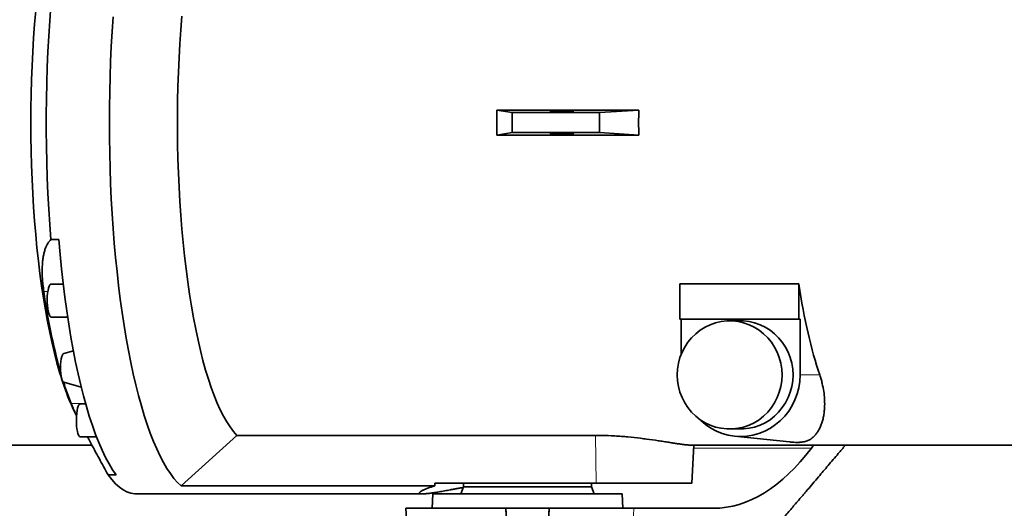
# Model space of a CAD drawing. Header units: millimetres. Extents: x 0 to 11920, y 0 to 8400.
# Tile 29 of 47: x 8048 to 8595, y 4725 to 4996. Entities that reach past the tile are written whole.
import ezdxf

# ---------------------------------------------------------------- set-up
doc = ezdxf.new("R2010")
doc.units = ezdxf.units.MM
doc.header["$LTSCALE"] = 20
doc.layers.add('THICK_LINE', color=7, linetype='Continuous')
doc.styles.add('SLDTEXTSTYLE0', font='TXT', dxfattribs={"width": 0.605})
doc.dimstyles.new('SLDDIMSTYLE0', dxfattribs={"dimtxt": 70, "dimasz": 70, "dimexe": 0, "dimexo": 0.0625, "dimgap": 17.5, "dimtad": 1, "dimdec": 4, "dimlfac": 20, "dimzin": 12, "dimdsep": 46, "dimtxsty": 'SLDTEXTSTYLE0', "dimsah": 1, "dimcen": 0.09, "dimadec": 1, "dimazin": 3, "dimtfac": 1, "dimtofl": 0, "dimtmove": 0, "dimatfit": 3, "dimfxl": 1, "dimfrac": 2, "dimtolj": 1, "dimtzin": 12, "dimarcsym": 0})

# ---------------------------------------------------------------- blocks, each defined once
blk = doc.blocks.new('_D_1')
at = {"layer": 'THICK_LINE'}
for p, q in [((10553.28, 5132.52), (11483.72, 5132.52)), ((6065.91, 4671.14), (5923.93, 4646.11))]:
    blk.add_line(p, q, dxfattribs=at)
blk.add_arc((8682.55, 5132.52), 2771.17, 190, 360, dxfattribs=at)
for points in [[(11453.72, 5132.52), (11442.84, 5062.66), (11462.84, 5062.4)], [(5953.47, 4651.31), (5956.67, 4580.68), (5976.32, 4584.4)]]:
    blk.add_solid(points, dxfattribs=at)
at = {"layer": 'THICK_LINE', "insert": (8817.13, 2453.12), "char_height": 70, "attachment_point": 1, "rotation": 5, "style": 'SLDTEXTSTYLE0'}
blk.add_mtext('170°', dxfattribs=at)

msp = doc.modelspace()

# ---------------------------------------------------------------- linework, layer by layer
at = {"color": 7, "linetype": 'Continuous', "lineweight": 35}
for p, q in [((8312.9831283, 4945.4625609), (8391.8650315, 4945.4625609)), ((8321.5669363, 4944.0405009), (8312.9831283, 4945.4625609)), ((8321.5669363, 4933.0079187), (8321.5669363, 4944.0405009)), ((8370.0605573, 4944.0405009), (8321.5669363, 4944.0405009)), ((8391.8650315, 4945.4625609), (8370.0605573, 4944.0405009)), ((8370.0605573, 4933.0079187), (8370.0605573, 4944.0405009)), ((8321.5669363, 4933.0079187), (8312.9831283, 4931.5858587)), ((8312.9831283, 4931.5858587), (8391.8650315, 4931.5858587)), ((8370.0605573, 4933.0079187), (8321.5669363, 4933.0079187)), ((8391.8650315, 4931.5858587), (8370.0605573, 4933.0079187)), ((8065.4947031, 4873.6195643), (8069.9561162, 4873.6195643)), ((8072.3992665, 4848.894649), (8065.6931463, 4848.894649)), ((8414.6361114, 4848.9920927), (8480.587436, 4848.9920927)), ((8414.6361114, 4848.9920927), (8414.6361114, 4829.5242098)), ((8480.587436, 4829.5242098), (8480.587436, 4848.9920927)), ((8065.6931463, 4830.624649), (8074.8348956, 4830.624649)), ((8414.6361114, 4829.5242098), (8480.587436, 4829.5242098)), ((8415.2907606, 4829.5242098), (8415.2907606, 4809.8031104)), ((8448.3426139, 4828.5242098), (8442.2522789, 4828.5242098)), ((8480.587436, 4829.5242098), (8481.3944672, 4829.5242098)), ((8481.3944672, 4798.5242098), (8481.3944672, 4829.5242098)), ((8078.006001, 4811.8698007), (8072.6546704, 4810.3880147)), ((8072.6546704, 4794.4242941), (8082.3756457, 4791.7325514)), ((8084.8372492, 4782.4266115), (8081.8856509, 4782.4266115)), ((8079.0327745, 4777.3521775), (8079.7544141, 4775.9208806)), ((8442.2522789, 4768.5242098), (8448.3426139, 4768.5242098)), ((8081.8856509, 4764.1566115), (8090.862487, 4764.1566115)), ((8137.8421343, 4736.9559831), (8168.6918997, 4765.0087261)), ((8168.6918997, 4765.0087261), (8367.8286781, 4765.0087261)), ((8444.8969167, 4764.6313464), (8475.4022003, 4761.3343786)), ((7905.4576833, 4759.5242098), (8088.3002617, 4759.5242098)), ((8421.1105003, 4759.5242098), (8656.9323948, 4759.5242098)), ((8421.3408683, 4738.5183885), (8422.4417322, 4759.5242098)), ((8487.6222456, 4757.9523156), (8488.7924192, 4759.5242098)), ((8101.772849, 4743.016187), (8097.3114359, 4743.016187)), ((8278.6766332, 4738.5242098), (8368.1668122, 4738.5242098)), ((8294.5467826, 4738.5242098), (8294.5467826, 4736.5242098)), ((8365.5467826, 4736.5242098), (8365.5467826, 4738.5242098)), ((8278.6165112, 4736.9559831), (8137.8421343, 4736.9559831)), ((8294.5467826, 4736.5242098), (8293.0909017, 4732.5242098)), ((8294.5467826, 4736.5242098), (8365.5467826, 4736.5242098)), ((8367.0026635, 4732.5242098), (8365.5467826, 4736.5242098)), ((8113.1230773, 4732.5242098), (8271.8544374, 4732.5242098)), ((8277.5467826, 4732.5242098), (8277.1275204, 4724.5242098)), ((8382.5467826, 4732.5242098), (8277.5467826, 4732.5242098)), ((8382.9660448, 4724.5242098), (8382.5467826, 4732.5242098)), ((8262.5312092, 4724.5242098), (8264.2656923, 4691.4282999)), ((8262.5312092, 4724.5242098), (8317.9545185, 4724.5242098)), ((8319.6065546, 4691.5282164), (8317.9545185, 4724.5242098)), ((8317.9545185, 4724.5242098), (8318.0372336, 4724.5242098)), ((8318.0372336, 4724.5242098), (8320.0039049, 4686.9978849)), ((8342.0563316, 4724.5242098), (8318.0372336, 4724.5242098)), ((8340.0896603, 4686.9978849), (8342.0563316, 4724.5242098)), ((8342.1390467, 4724.5242098), (8340.4869538, 4691.5270807)), ((8342.0563316, 4724.5242098), (8342.1390467, 4724.5242098)), ((8342.1390467, 4724.5242098), (8389.0972336, 4724.5242098)), ((8389.0972336, 4724.5242098), (8433.2935135, 4724.5242098))]:
    msp.add_line(p, q, dxfattribs=at)
at = {"color": 8, "linetype": 'Continuous', "lineweight": 18}
for p, q in [((8061.5980752, 4844.8716261), (8063.8488156, 4844.8716261)), ((8492.278835, 4798.5242098), (8481.3944672, 4798.5242098)), ((8076.7291174, 4782.7607479), (8084.7429609, 4782.7607479)), ((8368.1668122, 4738.5242098), (8367.8286781, 4765.0087261)), ((8422.3593531, 4757.9523156), (8487.6222456, 4757.9523156)), ((8389.0972336, 4724.5242098), (8387.5846077, 4691.5240124))]:
    msp.add_line(p, q, dxfattribs=at)
at = {"color": 7, "linetype": 'Continuous', "lineweight": 35, "flags": 128}
for points in [[(8070.7377757, 5078.2158058), (8070.387039, 5077.049968), (8068.9213391, 5071.899871), (8067.5125705, 5066.4886849), (8066.1634907, 5060.8270024), (8064.8767408, 5054.9259064), (8063.6548395, 5048.7969486), (8062.5001789, 5042.4521267), (8061.4150192, 5035.9038611), (8060.4014846, 5029.1649702), (8059.4615592, 5022.2486458), (8058.597083, 5015.1684269), (8057.8097482, 5007.9381733), (8057.1010961, 5000.5720386), (8056.4725138, 4993.0844424), (8055.9252318, 4985.490042), (8055.4603215, 4977.8037037), (8055.078693, 4970.040474), (8054.7810934, 4962.2155497), (8054.5681051, 4954.3442485), (8054.4401451, 4946.4419789), (8054.3974639, 4938.5242098)], [(8065.4947031, 5003.4288553), (8064.862648, 4995.0166012), (8064.3187271, 4986.5011797), (8063.8639337, 4977.8981417), (8063.4990982, 4969.2231983), (8063.224887, 4960.4921917), (8063.0418009, 4951.7210668), (8062.9501741, 4942.9258416), (8062.9501741, 4934.122578), (8063.0418009, 4925.3273527), (8063.224887, 4916.5562279), (8063.4990982, 4907.8252213), (8063.8639337, 4899.1502779), (8064.3187271, 4890.5472399), (8064.862648, 4882.0318183), (8065.4947031, 4873.6195643)], [(8100.0942352, 4997.2565941), (8099.5444654, 4989.0535795), (8099.0776791, 4980.7643779), (8098.6946725, 4972.403128), (8098.3960989, 4963.9840915), (8098.1824675, 4955.5216285), (8098.0541427, 4947.0301734), (8098.0113435, 4938.5242098), (8098.0541427, 4930.0182462), (8098.1824675, 4921.5267911), (8098.3960989, 4913.0643281), (8098.6946725, 4904.6452916), (8099.0776791, 4896.2840417), (8099.5444654, 4887.9948401), (8100.0942352, 4879.7918255), (8100.7260508, 4871.6889895), (8101.4388344, 4863.7001532), (8102.2313704, 4855.8389428), (8103.1023068, 4848.1187671), (8104.0501582, 4840.5527943), (8105.0733079, 4833.1539295), (8106.1700105, 4825.9347927), (8107.3383956, 4818.9076976), (8108.5764703, 4812.0846301), (8109.8821227, 4805.4772282), (8111.2531259, 4799.096762), (8112.6871413, 4792.9541146), (8114.181723, 4787.0597634), (8115.7343217, 4781.4237621), (8117.3422892, 4776.0557242), (8119.0028828, 4770.9648056), (8120.71327, 4766.15969), (8122.4705334, 4761.6485732), (8124.2716759, 4757.4391499), (8126.113625, 4753.5386), (8127.9932392, 4749.9535765), (8129.9073123, 4746.6901943), (8131.8525796, 4743.7540198), (8133.825723, 4741.1500611), (8135.823377, 4738.8827598), (8137.8421343, 4736.9559831)], [(8138.238976, 4997.5864261), (8137.6354661, 4989.9537174), (8137.115901, 4982.2176466), (8136.681325, 4974.3937616), (8136.3326115, 4966.4977866), (8136.0704612, 4958.5455909), (8135.8954011, 4950.5531565), (8135.807783, 4942.5365467), (8135.807783, 4934.5118729), (8135.8954011, 4926.495263), (8136.0704612, 4918.5028287), (8136.3326115, 4910.550633), (8136.681325, 4902.654658), (8137.115901, 4894.830773), (8137.6354661, 4887.0947022), (8138.238976, 4879.4619934), (8138.9252179, 4871.9479868), (8139.6928125, 4864.5677838), (8140.5402171, 4857.336217), (8141.4657286, 4850.2678202), (8142.467487, 4843.3767995), (8143.543479, 4836.6770042), (8144.6915419, 4830.1818995), (8145.9093686, 4823.9045391), (8147.1945114, 4817.8575391), (8148.5443874, 4812.0530527), (8149.9562838, 4806.5027456), (8151.4273628, 4801.2177727), (8152.9546681, 4796.2087557), (8154.5351299, 4791.4857615), (8156.1655719, 4787.0582824), (8157.8427174, 4782.9352166), (8159.5631955, 4779.1248507), (8161.3235486, 4775.6348425), (8163.1202386, 4772.4722062), (8164.9496547, 4769.6432981), (8166.8081201, 4767.1538036), (8168.6918997, 4765.0087261)], [(8054.3974639, 4938.5242098), (8054.4401451, 4930.6064407), (8054.5681051, 4922.7041711), (8054.7810934, 4914.8328699), (8055.078693, 4907.0079456), (8055.4603215, 4899.2447159), (8055.9252318, 4891.5583776), (8056.4725138, 4883.9639772), (8057.1010961, 4876.476381), (8057.8097482, 4869.1102463), (8058.597083, 4861.8799927), (8059.4615592, 4854.7997738), (8060.4014846, 4847.8834494), (8061.4150192, 4841.1445585), (8062.5001789, 4834.5962928), (8063.6548395, 4828.251471), (8064.8767408, 4822.1225132), (8066.1634907, 4816.2214172), (8067.5125705, 4810.5597347), (8068.9213391, 4805.1485486), (8070.387039, 4799.9984516), (8071.5314373, 4796.2835519)], [(8101.772849, 4743.016187), (8099.7747618, 4745.9328384), (8097.8084773, 4749.1933989), (8095.8775066, 4752.792046), (8093.985298, 4756.7223536), (8092.1352302, 4760.9773034), (8090.330607, 4765.5492974), (8088.5746509, 4770.4301715), (8086.8704974, 4775.6112098), (8085.2211897, 4781.0831606), (8083.6296728, 4786.8362527), (8082.0987889, 4792.8602129), (8080.6312714, 4799.1442842), (8079.2297411, 4805.6772451), (8077.8967006, 4812.4474299), (8076.6345302, 4819.4427491), (8075.4454839, 4826.6507112), (8074.3316849, 4834.0584449), (8073.2951221, 4841.6527223), (8072.3376465, 4849.4199825), (8071.4609678, 4857.3463554), (8070.6666516, 4865.417687), (8069.9561162, 4873.6195643)], [(8065.6931463, 4848.894649), (8065.445452, 4848.8378889), (8065.0187533, 4848.4650947), (8064.6179712, 4847.757755), (8064.2585075, 4846.7430526), (8063.9541761, 4845.459982), (8063.7166724, 4843.9578507), (8063.5551235, 4842.2943849), (8063.4757375, 4840.5335106), (8063.4815654, 4838.7428972), (8063.5723831, 4836.9913571), (8063.7447005, 4835.3462008), (8063.9918956, 4833.8706509), (8064.3044688, 4832.6214119), (8064.6704081, 4831.6464913), (8065.0756507, 4830.9833548), (8065.5046233, 4830.6574864), (8065.6931463, 4830.624649)], [(8471.3484515, 4798.5242098), (8471.1778885, 4801.7677803), (8470.6681992, 4804.973323), (8469.8253592, 4808.1032557), (8468.65925, 4811.1208828), (8467.1835432, 4813.9908255), (8465.4155402, 4816.6794362), (8463.3759691, 4819.1551936), (8461.088742, 4821.3890714), (8458.5806746, 4823.3548797), (8455.8811718, 4825.0295711), (8453.0218826, 4826.3935114), (8450.0363296, 4827.4307096), (8446.9595158, 4828.1290055), (8443.8275139, 4828.4802122), (8440.6770439, 4828.4802122), (8437.545042, 4828.1290055), (8434.4682282, 4827.4307096), (8431.4826753, 4826.3935114), (8428.6233861, 4825.0295711), (8425.9238832, 4823.3548797), (8423.4158158, 4821.3890714), (8421.1285888, 4819.1551936), (8419.0890177, 4816.6794362), (8417.3210146, 4813.9908255), (8415.8453079, 4811.1208828), (8414.6791987, 4808.1032557), (8413.8363587, 4804.973323), (8413.3266693, 4801.7677803), (8413.1561063, 4798.5242098), (8413.3266693, 4795.2806392), (8413.8363587, 4792.0750966), (8414.6791987, 4788.9451639), (8415.8453079, 4785.9275367), (8417.3210146, 4783.0575941), (8419.0890177, 4780.3689833), (8421.1285888, 4777.893226), (8423.4158158, 4775.6593481), (8425.9238832, 4773.6935398), (8428.6233861, 4772.0188485), (8431.4826753, 4770.6549082), (8434.4682282, 4769.61771), (8437.545042, 4768.9194141), (8440.6770439, 4768.5682074), (8443.8275139, 4768.5682074), (8446.9595158, 4768.9194141), (8450.0363296, 4769.61771), (8453.0218826, 4770.6549082), (8455.8811718, 4772.0188485), (8458.5806746, 4773.6935398), (8461.088742, 4775.6593481), (8463.3759691, 4777.893226), (8465.4155402, 4780.3689833), (8467.1835432, 4783.0575941), (8468.65925, 4785.9275367), (8469.8253592, 4788.9451639), (8470.6681992, 4792.0750966), (8471.1778885, 4795.2806392), (8471.3484515, 4798.5242098)], [(8448.3426139, 4768.5242098), (8449.9178489, 4768.5682074), (8453.0498508, 4768.9194141), (8456.1266646, 4769.61771), (8459.1122176, 4770.6549082), (8461.9715068, 4772.0188485), (8464.6710096, 4773.6935398), (8467.179077, 4775.6593481), (8469.4663041, 4777.893226), (8471.5058752, 4780.3689833), (8473.2738782, 4783.0575941), (8474.749585, 4785.9275367), (8475.9156942, 4788.9451639), (8476.7585342, 4792.0750966), (8477.2682235, 4795.2806392), (8477.4387865, 4798.5242098), (8477.2682235, 4801.7677803), (8476.7585342, 4804.973323), (8475.9156942, 4808.1032557), (8474.749585, 4811.1208828), (8473.2738782, 4813.9908255), (8471.5058752, 4816.6794362), (8469.4663041, 4819.1551936), (8467.179077, 4821.3890714), (8464.6710096, 4823.3548797), (8461.9715068, 4825.0295711), (8459.1122176, 4826.3935114), (8456.1266646, 4827.4307096), (8453.0498508, 4828.1290055), (8449.9178489, 4828.4802122), (8448.3426139, 4828.5242098)], [(8071.5833267, 4808.7017417), (8071.2817429, 4807.493428), (8071.0504889, 4806.0472389), (8070.900378, 4804.4307969), (8070.8384292, 4802.7196848), (8070.8675391, 4800.9939123), (8070.9863465, 4799.3341748), (8071.1892962, 4797.8180795), (8071.4668985, 4796.5165176), (8071.806173, 4795.4903486), (8072.1912556, 4794.7875549), (8072.6041403, 4794.4409985), (8072.6546704, 4794.4242941)], [(8425.1148336, 4774.2800682), (8426.2266073, 4773.1989059), (8428.915222, 4770.9540774), (8431.8166873, 4769.011313), (8434.8992141, 4767.3918981), (8438.1290296, 4766.1135754), (8441.4707472, 4765.1903503), (8444.8877545, 4764.6323379), (8448.3426139, 4764.445652), (8451.7974734, 4764.6323379), (8455.2144806, 4765.1903503), (8458.5561983, 4766.1135754), (8461.7860138, 4767.3918981), (8464.8685406, 4769.011313), (8467.7700058, 4770.9540774), (8470.4586206, 4773.1989059), (8472.9049277, 4775.7212038), (8475.0821249, 4778.4933361), (8476.9663585, 4781.4849309), (8478.5369844, 4784.6632116), (8479.7767944, 4787.9933563), (8480.6722049, 4791.4388792), (8481.2134057, 4794.9620305), (8481.3944672, 4798.5242098)], [(8081.8856509, 4782.4266115), (8081.5510523, 4782.3227672), (8081.1282612, 4781.881283), (8080.7345762, 4781.1097026), (8080.3851264, 4780.0376773), (8080.0933409, 4778.7064045), (8079.8704328, 4777.1670443), (8079.7249685, 4775.4787533), (8079.6625379, 4773.7064117), (8079.6855404, 4771.9181296), (8079.7930918, 4770.1826296), (8079.9810591, 4768.566606), (8080.2422189, 4767.1321618), (8080.5665348, 4765.9344217), (8080.9415435, 4765.0194144), (8081.3528338, 4764.4223029), (8081.7846, 4764.166034), (8081.8856509, 4764.1566115)], [(8097.3114359, 4743.016187), (8099.3607737, 4740.4216866), (8101.4352445, 4738.1889649), (8103.5310598, 4736.3220993), (8105.6443923, 4734.8244992), (8107.7713825, 4733.6988994), (8109.908146, 4732.9473556), (8112.0507808, 4732.5712403), (8113.1230773, 4732.5242098)]]:
    msp.add_lwpolyline(points, dxfattribs=at)
at = {"color": 7, "linetype": 'Continuous', "lineweight": 35}
for centre, radius, start, end in [((8402.2676784, 4891.9635324), 343.9090377, 187.87031158, 195.549201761), ((8073.8876789, 4808.4211784), 2.3213692, 122.083575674, 173.05819724), ((8196.224652, 4834.7084191), 130.4748045, 197.345961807, 206.078126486), ((8226.4848292, 4842.8560437), 161.3636197, 197.450483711, 201.865040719)]:
    msp.add_arc(centre, radius, start, end, dxfattribs=at)
for centre, major_axis, ratio, start_param, end_param in [((8256.4003395, 4938.5242098), (0, 179), 0.316342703, 4.6736175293, 4.7511604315), ((8535.5958749, 4938.5242098), (0, 179), 0.8035695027, 1.5320248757, 1.6095677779), ((8522.2840485, 4938.5242098), (0, 179), 0.269010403, 2.0946022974, 2.4688617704), ((8442.2816107, 4874.5242098), (12.9305036, 149.8304183), 0.5514573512, 3.1891480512, 3.8698264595), ((8330.0467826, 3926.0076739), (-14.6546561, 1144.867959), 0.0508205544, 0.7810690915, 0.7830115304), ((8267.3889029, 4874.5242098), (-9.8906175, 149.9517985), 0.3844434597, 3.1162407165, 3.1389918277)]:
    msp.add_ellipse(centre, major_axis=major_axis, ratio=ratio, start_param=start_param, end_param=end_param, dxfattribs=at)
for centre, major_axis in [((8349.2243344, 4944.7742098), (6.4999986, 0.0832019)), ((8349.2243344, 4932.2742098), (6.4999986, -0.0832019))]:
    msp.add_ellipse(centre, major_axis=major_axis, ratio=0.0508205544, dxfattribs=at)
for points, knots in [([(8061.5980752, 4844.8716261), (8061.4280518, 4846.1319588), (8061.0879997, 4848.6526634), (8060.7963004, 4852.2352362), (8060.6707633, 4855.6389783), (8060.723443, 4858.785835), (8060.9364529, 4861.6347482), (8061.2936342, 4864.208992), (8061.7886305, 4866.5282365), (8062.5774628, 4869.1196392), (8063.7598984, 4871.7175253), (8064.9136355, 4872.9824821), (8065.4947031, 4873.6195643)], [0, 0, 0, 0, 0.0846289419, 0.1692605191, 0.2566905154, 0.3441279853, 0.4286674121, 0.5132144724, 0.5998357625, 0.6864644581, 0.8420911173, 1, 1, 1, 1]), ([(8492.278835, 4798.5242098), (8492.5358552, 4797.7275674), (8493.0504172, 4796.1326652), (8493.852566, 4793.0454287), (8494.5685081, 4789.3234395), (8494.9908929, 4785.1457996), (8495.0367836, 4781.5716086), (8494.8358796, 4778.5439859), (8494.4815949, 4775.9864336), (8493.9702128, 4773.6178494), (8493.3099355, 4771.4255373), (8492.5077152, 4769.415335), (8491.5645113, 4767.5879635), (8490.4820095, 4765.9544392), (8489.3473316, 4764.6335649), (8488.1738274, 4763.5745053), (8486.9058689, 4762.6900615), (8485.6073657, 4762.0433386), (8484.2138701, 4761.5881801), (8483.0659579, 4761.3313973), (8481.9115081, 4761.1806498), (8480.9377024, 4761.1108203), (8479.968551, 4761.0767064), (8478.6093467, 4761.0869136), (8477.0642791, 4761.1756808), (8475.9747929, 4761.2684979), (8475.4671313, 4761.3288118), (8475.4024519, 4761.3364961)], [0, 0, 0, 0, 0.035066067, 0.0702033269, 0.1409086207, 0.2129422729, 0.2853291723, 0.3407565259, 0.3962985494, 0.4521571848, 0.5081103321, 0.565136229, 0.6222494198, 0.6796253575, 0.7370915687, 0.7804113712, 0.8237957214, 0.873755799, 0.8977128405, 0.9219376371, 0.938717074, 0.9470935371, 0.955762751, 0.9682930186, 0.983891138, 0.9979476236, 1, 1, 1, 1]), ([(8079.7974727, 4775.9419552), (8079.5549359, 4776.4404785), (8078.8105057, 4777.9706211), (8077.7690846, 4780.2716727), (8077.076773, 4781.928663), (8076.7291174, 4782.7607479)], [0, 0, 0, 0, 0.19392201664, 0.59521469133, 1, 1, 1, 1]), ([(8097.3114359, 4743.016187), (8096.4626958, 4744.5672601), (8094.7604938, 4747.6780355), (8092.2192374, 4752.315357), (8089.7106599, 4756.9126205), (8087.5523536, 4760.8906489), (8086.2983311, 4763.2482573), (8085.8151733, 4764.1566115)], [0, 0, 0, 0, 0.21238797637, 0.42595753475, 0.64353781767, 0.86266000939, 1, 1, 1, 1]), ([(8367.8286781, 4765.0087261), (8368.9938374, 4765.0011693), (8372.5166452, 4764.9783219), (8377.3745967, 4764.7692046), (8382.2045801, 4764.4354741), (8386.9939288, 4764.0216031), (8391.6821195, 4763.5077584), (8397.3181339, 4762.7890413), (8401.6282689, 4762.1720556), (8405.6187514, 4761.5676289), (8408.4385217, 4761.1315728), (8411.0465904, 4760.7279931), (8413.4333097, 4760.3664805), (8415.5985481, 4760.0552356), (8417.478921, 4759.8097092), (8419.0503645, 4759.6384451), (8420.2799833, 4759.5387083), (8420.8507753, 4759.5325222), (8421.1105093, 4759.5297073)], [0, 0, 0, 0, 0.0517144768, 0.1563564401, 0.2097887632, 0.2614898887, 0.3660445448, 0.4193652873, 0.5252599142, 0.5789873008, 0.6334776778, 0.6867565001, 0.7404134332, 0.7952774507, 0.8505678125, 0.9030317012, 0.9558753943, 1, 1, 1, 1]), ([(8506.5083326, 4759.5242098), (8505.1984018, 4757.9858986), (8501.9879722, 4754.2157455), (8497.0258976, 4748.3885211), (8492.299207, 4742.8376929), (8488.463304, 4738.3329425), (8486.1612905, 4735.6295249), (8484.7193343, 4733.9361275), (8484.0758637, 4733.1804508), (8483.442196, 4732.4362851), (8482.8183309, 4731.703631), (8482.204269, 4730.9824861), (8481.6000082, 4730.2728592), (8479.7746594, 4728.1291197), (8476.7244675, 4724.5493698), (8472.4824856, 4719.5713035), (8468.1482502, 4714.505466), (8463.8945977, 4709.4142654), (8459.1689414, 4704.2272507), (8453.9677906, 4699.7637991), (8448.1717297, 4695.9629666), (8442.2501878, 4693.2791201), (8436.8236122, 4691.8630996), (8431.9700885, 4691.4614726), (8427.5412996, 4691.5494237), (8422.583143, 4691.5120604), (8418.8603437, 4691.5208642), (8416.5252266, 4691.5213079), (8415.9501656, 4691.5215303), (8415.3751056, 4691.5217754), (8414.8000478, 4691.522068), (8414.2249918, 4691.5223994), (8413.649938, 4691.5227794), (8413.074885, 4691.5231774), (8412.5424954, 4691.5236673), (8411.9538872, 4691.523944), (8411.1619401, 4691.524086), (8409.9999801, 4691.5242077), (8408.442853, 4691.5242598), (8407.0362926, 4691.5242563), (8405.8902579, 4691.5242328), (8405.1147072, 4691.5242104), (8404.2969681, 4691.5241806), (8403.4370408, 4691.5241435), (8402.5349251, 4691.5240987), (8401.5906212, 4691.524048), (8396.9864572, 4691.5237486), (8392.697085, 4691.523984), (8388.7365418, 4691.5242014)], [0, 0, 0, 0, 0.0352999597, 0.0865145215, 0.1337179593, 0.1626749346, 0.1898846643, 0.1957528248, 0.2015329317, 0.2072249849, 0.2128289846, 0.2183449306, 0.223772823, 0.2291126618, 0.2675351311, 0.3059575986, 0.3434082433, 0.384207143, 0.4210903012, 0.4688451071, 0.5167980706, 0.5652404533, 0.6136087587, 0.6484434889, 0.6832057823, 0.7217433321, 0.7693560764, 0.7740323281, 0.7787085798, 0.7833848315, 0.7880610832, 0.792737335, 0.7974135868, 0.8020898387, 0.8067660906, 0.8104016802, 0.8164491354, 0.8260856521, 0.8387476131, 0.8544350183, 0.8603984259, 0.8667048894, 0.8733544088, 0.8803469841, 0.8876826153, 0.8953613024, 0.9033830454, 1, 1, 1, 1]), ([(8368.1668122, 4738.5242098), (8370.5053374, 4738.5242098), (8374.0436145, 4738.5242098), (8378.8841199, 4738.5242098), (8383.1208469, 4738.5242098), (8387.9099022, 4738.5242098), (8392.5683765, 4738.5242098), (8397.5952384, 4738.5242098), (8401.8222936, 4738.5242098), (8405.6960057, 4738.5242098), (8408.414734, 4738.5242098), (8410.8982287, 4738.5242098), (8413.1390106, 4738.5242098), (8415.1585982, 4738.5242098), (8416.9056113, 4738.5242098), (8418.3710656, 4738.5242098), (8419.54952, 4738.5242098), (8420.4618447, 4738.5242098), (8421.0308785, 4738.5242098), (8421.3751371, 4738.5242098), (8421.2661328, 4738.5242098), (8421.2297901, 4738.5242098)], [0, 0, 0, 0, 0.0922060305, 0.1395112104, 0.1871656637, 0.2563854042, 0.3267135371, 0.3743765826, 0.4663879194, 0.513610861, 0.5611865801, 0.6069639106, 0.6530635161, 0.6996625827, 0.7469496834, 0.7925007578, 0.8383699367, 0.884731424, 0.93177289, 0.9772526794, 1, 1, 1, 1]), ([(8278.6165112, 4736.9559831), (8277.9057859, 4736.7434812), (8276.4807465, 4736.3174041), (8274.9375545, 4735.779824), (8273.790073, 4735.3436375), (8272.9625044, 4735.0024375), (8272.2323947, 4734.6741841), (8271.5989209, 4734.359307), (8271.0669268, 4734.060858), (8270.640088, 4733.7811773), (8270.3239151, 4733.524396), (8270.073601, 4733.2392834), (8270.0017348, 4732.9543527), (8270.2106503, 4732.751192), (8270.5487814, 4732.6347685), (8270.8917803, 4732.571221), (8271.3222948, 4732.5327883), (8271.8493444, 4732.5196884), (8272.4773948, 4732.5337427), (8273.2120514, 4732.5766605), (8274.0424733, 4732.6481941), (8274.9737276, 4732.7487529), (8276.0055779, 4732.8783365), (8277.1398994, 4733.0369951), (8278.3690537, 4733.2231025), (8279.6740528, 4733.4328151), (8281.0471632, 4733.6634227), (8282.4840003, 4733.9127526), (8284.0011956, 4734.1824925), (8285.6059054, 4734.4727394), (8287.2959407, 4734.7818085), (8289.0708019, 4735.1082837), (8290.9238998, 4735.4489494), (8292.6824264, 4735.7719383), (8293.8696905, 4735.9858809), (8294.3846194, 4736.0786701)], [0, 0, 0, 0, 0.048720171, 0.0976863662, 0.1261732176, 0.1547096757, 0.1833978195, 0.2121374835, 0.2414721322, 0.2708629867, 0.3004263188, 0.3300484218, 0.3802190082, 0.4306860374, 0.4563731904, 0.4821005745, 0.5079503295, 0.5338413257, 0.5611111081, 0.5884293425, 0.615894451, 0.6434087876, 0.6714855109, 0.6996142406, 0.7278999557, 0.7562379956, 0.7835074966, 0.8108229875, 0.8382768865, 0.8657767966, 0.8938003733, 0.921871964, 0.9500882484, 0.9783527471, 1, 1, 1, 1])]:
    msp.add_open_spline(points, degree=3, knots=knots, dxfattribs=at)
at = {"layer": 'THICK_LINE'}
for radius in [2617, 957]:
    msp.add_arc((8682.5467826, 5132.5242098), radius, 189.9999999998, 169.9999999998, dxfattribs=at)

# ---------------------------------------------------------------- dimensions: what is measured, and where the dimension line sits
dim = msp.add_angular_dim_2l(base=(8924.0704865, 2371.8956413), line1=((7740.085763, 4966.3429038), (6105.304893, 4678.0869289)), line2=((8682.5467826, 5132.5242098), (10513.2762268, 5132.5242098)), dimstyle='SLDDIMSTYLE0', dxfattribs=at)
dim.commit()
dim.dimension.update_dxf_attribs({"geometry": '_D_1', "text_midpoint": (8924.0704865, 2371.8956413), "dimtype": 162})

doc.saveas('drawing.dxf')
